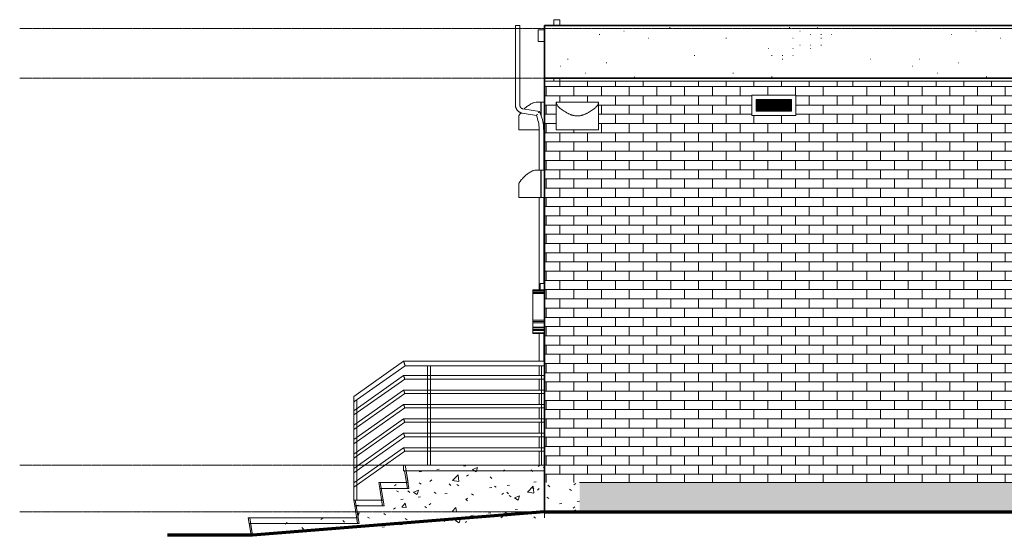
# Model space of a CAD drawing. Header units: inches. Extents: x -634 to 498, y -36 to 183.
# Tile 1 of 16: x -634 to -299, y -24 to 152. Entities that reach past the tile are written whole.
import ezdxf

# ---------------------------------------------------------------- set-up
doc = ezdxf.new("R2010")
doc.units = ezdxf.units.IN
doc.header["$MEASUREMENT"] = 0
doc.linetypes.add('Center 1_4_', pattern=[0.53125, 0.25, -0.09375, 0.09375, -0.09375])
doc.linetypes.add('Dash', pattern=[0.23622, 0.11811, -0.11811])
for name, color, linetype, lineweight in [('A-AREA', 32, 'Dash', 9), ('A-DETL', 90, 'Continuous', 9), ('A-FLOR', 192, 'Continuous', 9), ('A-FLOR-HRAL', 11, 'Continuous', 9), ('A-FLOR-LEVL', 51, 'Continuous', 9), ('A-GENM', 13, 'Continuous', 9), ('A-WALL', 90, 'Continuous', 9), ('A-WALL-PATT', 111, 'Continuous', 9), ('E-LITE-EQPM', 6, 'Continuous', 9), ('M-EQPM', 90, 'Continuous', 9), ('Q-SPCQ', 2, 'Continuous', 9), ('S-STRS', 90, 'Continuous', 9)]:
    doc.layers.add(name, color=color, linetype=linetype, lineweight=lineweight)
pattern_1 = [(50, (9.514, 47.244), (17.21403, -1.5064), [1.8, -19.8]), (355, (9.514, 47.244), (-3.33025, 18.05295), [1.44, -15.84]), (100.451, (10.949, 47.119), (13.884, 16.54597), [1.53, -16.827]), (46.184, (9.514, 52.044), (25.6134, -3.9723), [2.7, -29.7]), (96.636, (11.65, 51.713), (22.4316, 23.3789), [2.295, -25.241]), (351.184, (9.514, 52.044), (22.4322, 23.3792), [2.16, -23.76]), (21, (11.914, 50.844), (14.3254, -9.66305), [1.8, -19.8]), (326, (11.914, 50.844), (5.83954, 17.404), [1.44, -15.84]), (71.451, (13.108, 50.039), (20.16485, 7.74034), [1.53, -16.827]), (37.5, (9.514, 47.244), (0.291556, 7.98949), [0.792, -14.856, 0.792, -15.288, -15.9]), (37.5, (9.514, 47.244), (0.291556, 7.98949), [-31.728, 0.792, -15.108]), (7.5, (9.514, 47.244), (6.31344, 9.46605), [0.792, -8.376, 0.792, -14.496, -6.06]), (7.5, (9.514, 47.244), (6.31344, 9.46605), [-24.456, 0.792, -5.268]), (327.5, (4.162, 47.244), (12.811496, -0.5414), [0.792, -5.208, 0.792, -17.928, -24.84]), (327.5, (4.162, 47.244), (12.811496, -0.5414), [-24.72, 0.792, -24.048]), (317.5, (1.762, 47.244), (13.99621, 2.40248), [0.792, -7.008, 0.792, -11.64, -17.64]), (317.5, (1.762, 47.244), (13.99621, 2.40248), [-20.232, 0.792, -16.848])]

# ---------------------------------------------------------------- blocks, each defined once
blk = doc.blocks.new('Railing - 25mm-3958369-Left')
at = {"layer": 'A-FLOR-HRAL'}
for p, q in [((-495.36, 33.86), (-495.36, 0)), ((-494.87, 33.86), (-495.36, 33.86)), ((-494.38, 33.86), (-494.87, 33.86)), ((-494.38, 0), (-494.38, 33.86))]:
    blk.add_line(p, q, dxfattribs=at)
blk = doc.blocks.new('Railing - 25mm-5568754-Left')
at = {"layer": 'A-FLOR-HRAL'}
for p, q in [((-520.5, 21.51), (-520.5, -12)), ((-519.52, -12), (-519.52, 22.2))]:
    blk.add_line(p, q, dxfattribs=at)
at = {"layer": 'A-FLOR-HRAL', "flags": 128}
for points in [[(-520.01, 21.85), (-520.22, 21.7), (-520.39, 21.58), (-520.49, 21.51), (-520.5, 21.51)], [(-519.52, 22.2), (-519.53, 22.19), (-519.62, 22.12), (-519.79, 22), (-520.01, 21.85)]]:
    blk.add_lwpolyline(points, dxfattribs=at)
blk = doc.blocks.new('Railing - 25mm-V2-Left')
at = {"layer": 'A-FLOR-HRAL'}
for p, q in [((-456.48, 33.86), (-456.48, 0)), ((-455.99, 33.86), (-456.48, 33.86)), ((-455.5, 33.86), (-455.99, 33.86))]:
    blk.add_line(p, q, dxfattribs=at)
blk = doc.blocks.new('Railing - Railing-5510912-Left')
at = {"layer": 'A-FLOR-HRAL'}
for p, q in [((-503.5, 30.51), (-520.5, 18.51)), ((-455.5, 30.51), (-503.5, 30.51)), ((-520.5, 17.07), (-503.13, 29.33)), ((-503.13, 29.33), (-455.5, 29.33)), ((-503.5, 25.59), (-520.5, 13.59)), ((-520.5, 12.14), (-503.13, 24.41)), ((-455.5, 25.59), (-503.5, 25.59)), ((-503.13, 24.41), (-455.5, 24.41)), ((-503.5, 20.67), (-520.5, 8.67)), ((-455.5, 20.67), (-503.5, 20.67)), ((-520.5, 7.22), (-503.13, 19.49)), ((-503.13, 19.49), (-455.5, 19.49)), ((-503.5, 15.75), (-520.5, 3.75)), ((-520.5, 2.3), (-503.13, 14.57)), ((-455.5, 15.75), (-503.5, 15.75)), ((-503.13, 14.57), (-455.5, 14.57)), ((-503.5, 10.83), (-520.5, -1.17)), ((-455.5, 10.83), (-503.5, 10.83)), ((-520.5, -2.62), (-503.13, 9.65)), ((-503.13, 9.65), (-455.5, 9.65)), ((-503.5, 5.91), (-520.5, -6.09)), ((-520.5, -7.54), (-503.13, 4.72)), ((-455.5, 5.91), (-503.5, 5.91)), ((-503.13, 4.72), (-455.5, 4.72))]:
    blk.add_line(p, q, dxfattribs=at)
at = {"layer": 'A-FLOR-HRAL', "flags": 128}
for points in [[(-520.5, 17.79), (-520.5, 17.98), (-520.5, 18.15), (-520.5, 18.3), (-520.5, 18.41), (-520.5, 18.49), (-520.5, 18.51)], [(-520.5, 17.07), (-520.5, 17.09), (-520.5, 17.16), (-520.5, 17.28), (-520.5, 17.43), (-520.5, 17.6), (-520.5, 17.79)], [(-520.5, 12.87), (-520.5, 13.05), (-520.5, 13.23), (-520.5, 13.38), (-520.5, 13.49), (-520.5, 13.57), (-520.5, 13.59)], [(-520.5, 12.14), (-520.5, 12.17), (-520.5, 12.24), (-520.5, 12.36), (-520.5, 12.51), (-520.5, 12.68), (-520.5, 12.87)], [(-520.5, 7.95), (-520.5, 8.13), (-520.5, 8.31), (-520.5, 8.46), (-520.5, 8.57), (-520.5, 8.64), (-520.5, 8.67)], [(-520.5, 7.22), (-520.5, 7.25), (-520.5, 7.32), (-520.5, 7.44), (-520.5, 7.59), (-520.5, 7.76), (-520.5, 7.95)], [(-520.5, 3.03), (-520.5, 3.21), (-520.5, 3.39), (-520.5, 3.54), (-520.5, 3.65), (-520.5, 3.72), (-520.5, 3.75)], [(-520.5, 2.3), (-520.5, 2.33), (-520.5, 2.4), (-520.5, 2.51), (-520.5, 2.66), (-520.5, 2.84), (-520.5, 3.03)], [(-520.5, -1.9), (-520.5, -1.71), (-520.5, -1.53), (-520.5, -1.38), (-520.5, -1.27), (-520.5, -1.2), (-520.5, -1.17)], [(-520.5, -2.62), (-520.5, -2.59), (-520.5, -2.52), (-520.5, -2.41), (-520.5, -2.26), (-520.5, -2.08), (-520.5, -1.9)], [(-520.5, -6.82), (-520.5, -6.63), (-520.5, -6.46), (-520.5, -6.31), (-520.5, -6.19), (-520.5, -6.12), (-520.5, -6.09)], [(-520.5, -7.54), (-520.5, -7.52), (-520.5, -7.44), (-520.5, -7.33), (-520.5, -7.18), (-520.5, -7), (-520.5, -6.82)]]:
    blk.add_lwpolyline(points, dxfattribs=at)
at = {"layer": 'A-FLOR-HRAL'}
for points in [[(-503.5, 30.51), (-503.5, 30.51), (-503.49, 30.47), (-503.45, 30.34), (-503.41, 30.22), (-503.36, 30.08), (-503.33, 29.97), (-503.31, 29.92)], [(-503.5, 25.59), (-503.5, 25.59), (-503.49, 25.55), (-503.45, 25.42), (-503.41, 25.3), (-503.36, 25.15), (-503.33, 25.05), (-503.31, 25)], [(-503.5, 20.67), (-503.5, 20.67), (-503.49, 20.63), (-503.45, 20.5), (-503.41, 20.38), (-503.36, 20.23), (-503.33, 20.13), (-503.31, 20.08)], [(-503.5, 15.75), (-503.5, 15.75), (-503.49, 15.71), (-503.45, 15.58), (-503.41, 15.46), (-503.36, 15.31), (-503.33, 15.21), (-503.31, 15.16)], [(-503.5, 10.83), (-503.5, 10.83), (-503.49, 10.79), (-503.45, 10.66), (-503.41, 10.53), (-503.36, 10.39), (-503.33, 10.29), (-503.31, 10.24)], [(-503.5, 5.91), (-503.5, 5.91), (-503.49, 5.86), (-503.45, 5.74), (-503.41, 5.61), (-503.36, 5.47), (-503.33, 5.37), (-503.31, 5.31)]]:
    blk.add_open_spline(points, degree=3, knots=[0.5, 0.5, 0.5, 0.5, 0.6666667, 0.75, 0.8333333, 0.9166667, 1, 1, 1, 1], dxfattribs=at)
for points in [[(-503.31, 29.92), (-503.3, 29.87), (-503.26, 29.77), (-503.22, 29.62), (-503.18, 29.5), (-503.15, 29.4), (-503.13, 29.34), (-503.13, 29.33), (-503.13, 29.33)], [(-503.31, 25), (-503.3, 24.95), (-503.26, 24.85), (-503.22, 24.7), (-503.18, 24.58), (-503.15, 24.48), (-503.13, 24.42), (-503.13, 24.41), (-503.13, 24.41)], [(-503.31, 20.08), (-503.3, 20.03), (-503.26, 19.92), (-503.22, 19.78), (-503.18, 19.66), (-503.15, 19.56), (-503.13, 19.5), (-503.13, 19.49), (-503.13, 19.49)], [(-503.31, 15.16), (-503.3, 15.11), (-503.26, 15), (-503.22, 14.86), (-503.18, 14.74), (-503.15, 14.64), (-503.13, 14.58), (-503.13, 14.57), (-503.13, 14.57)], [(-503.31, 10.24), (-503.3, 10.18), (-503.26, 10.08), (-503.22, 9.94), (-503.18, 9.81), (-503.15, 9.72), (-503.13, 9.66), (-503.13, 9.65), (-503.13, 9.65)], [(-503.31, 5.31), (-503.3, 5.26), (-503.26, 5.16), (-503.22, 5.02), (-503.18, 4.89), (-503.15, 4.8), (-503.13, 4.74), (-503.13, 4.72), (-503.13, 4.72)]]:
    blk.add_open_spline(points, degree=3, dxfattribs=at)
for name in ['Railing - 25mm-3958369-Left', 'Railing - 25mm-V2-Left', 'Railing - 25mm-5568754-Left']:
    blk.add_blockref(name, (0, 0))
blk = doc.blocks.new('Top Rail Type - Top Rail_Internal_-5510999-Left')
at = {"layer": 'A-FLOR-HRAL'}
for p, q in [((-503.5, 35.43), (-520.5, 23.43)), ((-520.5, 21.51), (-503, 33.86)), ((-455.5, 35.43), (-503.5, 35.43)), ((-503, 33.86), (-455.5, 33.86))]:
    blk.add_line(p, q, dxfattribs=at)
at = {"layer": 'A-FLOR-HRAL', "flags": 128}
for points in [[(-520.5, 22.47), (-520.5, 22.72), (-520.5, 22.95), (-520.5, 23.15), (-520.5, 23.3), (-520.5, 23.4), (-520.5, 23.43)], [(-520.5, 21.51), (-520.5, 21.54), (-520.5, 21.63), (-520.5, 21.79), (-520.5, 21.99), (-520.5, 22.22), (-520.5, 22.47)]]:
    blk.add_lwpolyline(points, dxfattribs=at)
at = {"layer": 'A-FLOR-HRAL'}
blk.add_open_spline([(-503.25, 34.65), (-503.27, 34.71), (-503.32, 34.85), (-503.38, 35.04), (-503.43, 35.21), (-503.47, 35.34), (-503.49, 35.41), (-503.5, 35.43), (-503.5, 35.43)], degree=3, dxfattribs=at)
blk.add_open_spline([(-503, 33.86), (-503, 33.86), (-503.02, 33.91), (-503.07, 34.08), (-503.12, 34.25), (-503.18, 34.44), (-503.23, 34.58), (-503.25, 34.65)], degree=3, knots=[0.5, 0.5, 0.5, 0.5, 0.6666667, 0.75, 0.8333333, 0.9166667, 1, 1, 1, 1], dxfattribs=at)
blk = doc.blocks.new('Exterior Commercial Surface Lighting - Exterior_Wall_Mounted_Light_Fixture_-_Lithonia_TWR1S_3416-5532570-Left')
at = {"layer": 'E-LITE-EQPM'}
for p, q in [((-458.3, 100.69), (-458.21, 100.69)), ((-458.21, 100.69), (-456.75, 100.69)), ((-456.75, 91.31), (-456.75, 100.69)), ((-456.62, 100.69), (-455.5, 100.69)), ((-456.62, 91.31), (-456.62, 100.69)), ((-464.25, 96.03), (-464.25, 91.31)), ((-462.53, 91.31), (-464.25, 91.31)), ((-459.25, 91.31), (-462.53, 91.31)), ((-456.75, 91.31), (-459.25, 91.31)), ((-455.5, 91.31), (-456.62, 91.31))]:
    blk.add_line(p, q, dxfattribs=at)
blk.add_arc((-458.3, 97.88), 2.81, 90, 109.8176, dxfattribs=at)
blk.add_open_spline([(-462.53, 98.28), (-462.68, 98.13), (-462.96, 97.83), (-463.27, 97.47), (-463.49, 97.19), (-463.64, 96.98), (-463.77, 96.79), (-463.89, 96.61), (-463.98, 96.47), (-464.04, 96.37), (-464.09, 96.31), (-464.12, 96.25), (-464.17, 96.17), (-464.21, 96.1), (-464.24, 96.04), (-464.25, 96.03), (-464.25, 96.03)], degree=3, knots=[0, 0, 0, 0, 0.0714286, 0.1428571, 0.1785714, 0.2142857, 0.25, 0.2857143, 0.3214286, 0.3392857, 0.3571429, 0.375, 0.3928571, 0.4285714, 0.4642857, 0.5, 0.5, 0.5, 0.5], dxfattribs=at)
for points in [[(-459.49, 100.42), (-459.7, 100.32), (-460.12, 100.11), (-460.7, 99.76), (-461.24, 99.4), (-461.73, 99.02), (-462.16, 98.64), (-462.41, 98.4), (-462.53, 98.28)], [(-459.25, 100.52), (-459.29, 100.51), (-459.37, 100.47), (-459.45, 100.44), (-459.49, 100.42)]]:
    blk.add_open_spline(points, degree=3, dxfattribs=at)
blk = doc.blocks.new('Exhaust Vent - Exhaust Vent-5532712-Left')
at = {"layer": 'M-EQPM'}
for p in [(-457, 59.75), (-455.5, 61.92)]:
    blk.add_line(p, (-457, 61.92), dxfattribs=at)
blk = doc.blocks.new('Exterior Commercial Surface Lighting - Exterior_Wall_Mounted_Light_Fixture_-_Lithonia_TWR1S_3416-5532845-Left')
at = {"layer": 'E-LITE-EQPM'}
for p, q in [((-458.3, 123.8), (-458.21, 123.8)), ((-458.21, 123.8), (-456.75, 123.8)), ((-456.75, 119.56), (-456.75, 123.8)), ((-456.62, 123.8), (-455.5, 123.8)), ((-456.62, 119.22), (-456.62, 123.8)), ((-464.25, 119.15), (-464.25, 114.43)), ((-462.53, 114.43), (-464.25, 114.43)), ((-459.25, 114.43), (-462.53, 114.43)), ((-457.28, 114.43), (-459.25, 114.43)), ((-455.5, 114.43), (-455.73, 114.43))]:
    blk.add_line(p, q, dxfattribs=at)
blk.add_arc((-458.3, 121), 2.81, 90, 109.8176, dxfattribs=at)
for points, knots in [([(-459.49, 123.54), (-459.7, 123.44), (-460.12, 123.23), (-460.7, 122.88), (-461.24, 122.51), (-461.73, 122.14), (-462.12, 121.79), (-462.34, 121.59), (-462.42, 121.51)], [0, 0, 0, 0, 0.1666667, 0.3333333, 0.5, 0.6666667, 0.8333333, 0.9497603, 0.9497603, 0.9497603, 0.9497603]), ([(-463.55, 120.22), (-463.58, 120.18), (-463.66, 120.07), (-463.77, 119.91), (-463.89, 119.73), (-463.98, 119.59), (-464.04, 119.49), (-464.09, 119.42), (-464.12, 119.36), (-464.17, 119.29), (-464.21, 119.21), (-464.24, 119.16), (-464.25, 119.15), (-464.25, 119.15)], [0.1934118, 0.1934118, 0.1934118, 0.1934118, 0.2142857, 0.25, 0.2857143, 0.3214286, 0.3392857, 0.3571429, 0.375, 0.3928571, 0.4285714, 0.4642857, 0.5, 0.5, 0.5, 0.5])]:
    blk.add_open_spline(points, degree=3, knots=knots, dxfattribs=at)
blk.add_open_spline([(-459.25, 123.64), (-459.29, 123.62), (-459.37, 123.59), (-459.45, 123.56), (-459.49, 123.54)], degree=3, dxfattribs=at)
blk = doc.blocks.new('Downspout - Downspout_4650-5603892-Left')
at = {"layer": 'Q-SPCQ'}
for p, q in [((-465.37, 150), (-465.37, 122.81)), ((-465.37, 150), (-464.87, 150)), ((-464.87, 150), (-464.37, 150)), ((-464.37, 150), (-463.87, 150)), ((-463.87, 122.81), (-463.87, 150)), ((-457.16, 120.68), (-462.82, 121.57)), ((-463.05, 120.09), (-458.22, 119.33)), ((-457.25, 114.07), (-457.25, 100.69)), ((-455.75, 100.69), (-455.75, 114.07)), ((-457.25, 91.31), (-457.25, 59.75)), ((-455.75, 61.92), (-455.75, 91.31)), ((-457.25, 44.88), (-457.25, 35.43)), ((-455.75, 35.43), (-455.75, 44.88)), ((-457.25, 33.86), (-457.25, 30.51)), ((-457.25, 29.33), (-457.25, 25.59)), ((-457.25, 24.41), (-457.25, 20.67)), ((-457.25, 19.49), (-457.25, 15.75)), ((-457.25, 14.57), (-457.25, 10.83)), ((-457.25, 9.65), (-457.25, 5.9)), ((-457.25, 4.72), (-457.25, 0))]:
    blk.add_line(p, q, dxfattribs=at)
at = {"layer": 'Q-SPCQ', "flags": 128}
for points in [[(-465.37, 122.81), (-465.37, 122.7), (-465.36, 122.59), (-465.35, 122.48), (-465.34, 122.37), (-465.32, 122.26), (-465.29, 122.15), (-465.26, 122.05), (-465.23, 121.94), (-465.19, 121.84), (-465.15, 121.74), (-465.11, 121.64), (-465.06, 121.54), (-465.01, 121.44), (-464.95, 121.35), (-464.89, 121.25), (-464.83, 121.16), (-464.76, 121.08), (-464.69, 120.99), (-464.61, 120.91), (-464.54, 120.83), (-464.46, 120.76), (-464.37, 120.69), (-464.29, 120.62), (-464.2, 120.55), (-464.11, 120.49), (-464.01, 120.44), (-463.92, 120.38), (-463.82, 120.33), (-463.72, 120.29), (-463.62, 120.24), (-463.51, 120.21), (-463.41, 120.17), (-463.3, 120.14), (-463.2, 120.12), (-463.09, 120.1), (-463.05, 120.09)], [(-462.82, 121.57), (-462.87, 121.58), (-462.91, 121.59), (-462.96, 121.6), (-463.01, 121.62), (-463.06, 121.64), (-463.1, 121.65), (-463.15, 121.67), (-463.19, 121.7), (-463.24, 121.72), (-463.28, 121.75), (-463.32, 121.77), (-463.36, 121.8), (-463.4, 121.83), (-463.44, 121.86), (-463.48, 121.9), (-463.51, 121.93), (-463.55, 121.97), (-463.58, 122.01), (-463.61, 122.05), (-463.64, 122.09), (-463.67, 122.13), (-463.7, 122.17), (-463.72, 122.21), (-463.74, 122.26), (-463.77, 122.3), (-463.78, 122.35), (-463.8, 122.4), (-463.82, 122.45), (-463.83, 122.49), (-463.84, 122.54), (-463.85, 122.59), (-463.86, 122.64), (-463.87, 122.69), (-463.87, 122.74), (-463.87, 122.79), (-463.87, 122.81)], [(-458.22, 119.33), (-458.02, 118.77), (-457.84, 118.21), (-457.69, 117.64), (-457.56, 117.07), (-457.45, 116.49), (-457.37, 115.91), (-457.3, 115.33), (-457.27, 114.74), (-457.25, 114.15), (-457.25, 114.07)], [(-455.75, 114.07), (-455.76, 114.72), (-455.8, 115.37), (-455.87, 116.01), (-455.96, 116.65), (-456.07, 117.29), (-456.21, 117.92), (-456.38, 118.55), (-456.57, 119.17), (-456.79, 119.78), (-457.03, 120.38), (-457.16, 120.68)]]:
    blk.add_lwpolyline(points, dxfattribs=at)
at = {"layer": 'Q-SPCQ'}
for points, knots in [([(-458.22, 119.33), (-458.22, 119.33), (-458.21, 119.33), (-458.19, 119.37), (-458.16, 119.4), (-458.13, 119.43), (-458.11, 119.47), (-458.07, 119.51), (-458.04, 119.55), (-458, 119.6), (-457.94, 119.68), (-457.89, 119.74), (-457.86, 119.78)], [0, 0, 0, 0, 0.142857, 0.285714, 0.357143, 0.428571, 0.5, 0.571429, 0.642857, 0.714286, 0.857143, 1, 1, 1, 1]), ([(-457.51, 120.23), (-457.48, 120.26), (-457.43, 120.32), (-457.37, 120.4), (-457.33, 120.45), (-457.3, 120.5), (-457.27, 120.53), (-457.23, 120.57), (-457.21, 120.61), (-457.19, 120.63), (-457.17, 120.66), (-457.16, 120.68), (-457.16, 120.68)], [0, 0, 0, 0, 0.142857, 0.285714, 0.357143, 0.428571, 0.5, 0.571429, 0.678571, 0.732143, 0.785714, 1, 1, 1, 1])]:
    blk.add_open_spline(points, degree=3, knots=knots, dxfattribs=at)
blk = doc.blocks.new('Exterior Commercial Surface Lighting - Exterior_Wall_Mounted_Light_Fixture_-_Lithonia_TWR1S_3416-5604647-Left')
at = {"layer": 'E-LITE-EQPM'}
for p, q in [((-437.06, 123.81), (-451.44, 123.81)), ((-451.44, 123.64), (-451.44, 123.81)), ((-451.44, 123.64), (-451.44, 114.43)), ((-437.06, 123.81), (-437.06, 123.64)), ((-437.06, 114.43), (-437.06, 123.64)), ((-449.73, 114.43), (-451.44, 114.43)), ((-438.77, 114.43), (-449.73, 114.43)), ((-437.06, 114.43), (-438.77, 114.43))]:
    blk.add_line(p, q, dxfattribs=at)
for points in [[(-451.43, 123.54), (-451.43, 123.56), (-451.44, 123.59), (-451.44, 123.63), (-451.44, 123.64)], [(-449.73, 121.4), (-449.89, 121.52), (-450.2, 121.76), (-450.6, 122.14), (-450.93, 122.52), (-451.18, 122.88), (-451.36, 123.23), (-451.42, 123.44), (-451.43, 123.54)], [(-437.07, 123.54), (-437.08, 123.44), (-437.14, 123.23), (-437.32, 122.88), (-437.57, 122.52), (-437.9, 122.14), (-438.3, 121.76), (-438.61, 121.52), (-438.77, 121.4)], [(-437.06, 123.64), (-437.06, 123.63), (-437.06, 123.59), (-437.07, 123.56), (-437.07, 123.54)]]:
    blk.add_open_spline(points, degree=3, dxfattribs=at)
blk.add_open_spline([(-438.77, 121.4), (-438.99, 121.25), (-439.43, 120.95), (-440.01, 120.59), (-440.5, 120.31), (-440.87, 120.1), (-441.26, 119.91), (-441.65, 119.73), (-441.99, 119.59), (-442.27, 119.5), (-442.48, 119.43), (-442.69, 119.37), (-442.98, 119.29), (-443.35, 119.22), (-443.8, 119.16), (-444.25, 119.14), (-444.7, 119.16), (-445.15, 119.22), (-445.52, 119.29), (-445.81, 119.37), (-446.02, 119.43), (-446.23, 119.49), (-446.51, 119.59), (-446.85, 119.73), (-447.24, 119.91), (-447.63, 120.1), (-448, 120.31), (-448.49, 120.59), (-449.07, 120.95), (-449.51, 121.25), (-449.73, 121.4)], degree=3, knots=[0, 0, 0, 0, 0.071429, 0.142857, 0.178571, 0.214286, 0.25, 0.285714, 0.321429, 0.339286, 0.357143, 0.375, 0.392857, 0.428571, 0.464286, 0.5, 0.535714, 0.571429, 0.607143, 0.625, 0.642857, 0.660714, 0.678571, 0.714286, 0.75, 0.785714, 0.821429, 0.857143, 0.928571, 1, 1, 1, 1], dxfattribs=at)
blk = doc.blocks.new('Exhaust Vent - Exhaust Vent-5604648-Left')
at = {"layer": 'M-EQPM'}
for p, q in [((-369.75, 126.27), (-384.75, 126.27)), ((-384.75, 126.27), (-384.75, 119.27)), ((-383.25, 124.77), (-371.25, 124.77)), ((-383.25, 120.77), (-383.25, 124.77)), ((-371.25, 124.51), (-383.25, 124.51)), ((-383.25, 124.24), (-371.25, 124.24)), ((-371.25, 124.77), (-371.25, 120.77)), ((-369.75, 119.27), (-369.75, 126.27)), ((-371.25, 123.97), (-383.25, 123.97)), ((-383.25, 123.71), (-371.25, 123.71)), ((-371.25, 123.44), (-383.25, 123.44)), ((-383.25, 123.17), (-371.25, 123.17)), ((-371.25, 122.91), (-383.25, 122.91)), ((-383.25, 122.64), (-371.25, 122.64)), ((-371.25, 122.37), (-383.25, 122.37)), ((-383.25, 122.11), (-371.25, 122.11)), ((-371.25, 121.84), (-383.25, 121.84)), ((-383.25, 121.57), (-371.25, 121.57)), ((-371.25, 121.31), (-383.25, 121.31)), ((-383.25, 121.04), (-371.25, 121.04)), ((-384.75, 119.27), (-369.75, 119.27)), ((-371.25, 120.77), (-383.25, 120.77))]:
    blk.add_line(p, q, dxfattribs=at)
blk = doc.blocks.new('Downspout - Downspout_4650-5603893-Left')
at = {"layer": 'Q-SPCQ'}
for p, q in [((-452.25, 152), (-452.25, 150)), ((-452.25, 152), (-451.75, 152)), ((-451.75, 152), (-450.75, 152)), ((-450.75, 152), (-450.25, 152)), ((-450.25, 150), (-450.25, 152)), ((-452.25, 132), (-452.25, 131)), ((-450.25, 131), (-450.25, 132))]:
    blk.add_line(p, q, dxfattribs=at)
blk = doc.blocks.new('Signage - Signage-5643857-Left')
at = {"layer": 'A-GENM'}
for p, q in [((-459.5, 59.7), (-459.5, 59.75)), ((-455.5, 59.75), (-459.5, 59.75)), ((-459.5, 59.37), (-459.5, 59.7)), ((-455.5, 59.7), (-459.5, 59.7)), ((-459.5, 58.88), (-459.5, 59.37)), ((-455.5, 59.37), (-459.5, 59.37)), ((-459.5, 58.5), (-459.5, 58.88)), ((-455.5, 58.88), (-459.5, 58.88)), ((-459.5, 49.6), (-459.5, 58.5)), ((-459.5, 58.5), (-455.5, 58.5)), ((-459.5, 49.45), (-459.5, 49.6)), ((-459.5, 48.95), (-459.5, 49.45)), ((-455.5, 49.45), (-459.5, 49.45)), ((-459.5, 48.58), (-459.5, 48.95)), ((-455.5, 48.95), (-459.5, 48.95)), ((-459.5, 47.05), (-459.5, 48.58)), ((-455.5, 48.58), (-459.5, 48.58)), ((-459.5, 46.78), (-459.5, 47.05)), ((-455.5, 47.05), (-459.5, 47.05)), ((-459.5, 46.21), (-459.5, 46.78)), ((-455.5, 46.78), (-459.5, 46.78)), ((-459.5, 45.95), (-459.5, 46.21)), ((-455.5, 46.21), (-459.5, 46.21)), ((-459.5, 45.15), (-459.5, 45.95)), ((-455.5, 45.95), (-459.5, 45.95)), ((-459.5, 44.88), (-459.5, 45.15)), ((-455.5, 45.15), (-459.5, 45.15)), ((-455.5, 44.88), (-459.5, 44.88))]:
    blk.add_line(p, q, dxfattribs=at)
blk = doc.blocks.new('Roof Scupper - Roof Scupper-4900939-Left')
at = {"layer": 'A-GENM'}
for p, q in [((-457.62, 144.5), (-457.62, 148.5)), ((-455.5, 148.5), (-457.62, 148.5)), ((-457.62, 144.5), (-455.5, 144.5))]:
    blk.add_line(p, q, dxfattribs=at)

msp = doc.modelspace()

# ---------------------------------------------------------------- hatches: boundary and pattern name
at = {"layer": 'A-WALL-PATT'}
h = msp.add_hatch(dxfattribs=at)
h.set_pattern_fill('FP_6', color=256, style=0, pattern_type=2)
h.set_pattern_definition([(0, (89.91, 88.04), (0, 120), [0.158, -119.842]), (0, (26.31, 50.84), (0, 120), [0.158, -119.842]), (0, (63.51, 48.44), (0, 120), [0.158, -119.842]), (0, (92.31, 79.64), (0, 120), [0.158, -119.842]), (0, (75.51, 139.64), (0, 120), [0.158, -119.842]), (0, (15.51, 138.44), (0, 120), [0.158, -119.842]), (0, (39.51, 106.04), (0, 120), [0.158, -119.842]), (0, (45.51, 101.24), (0, 120), [0.158, -119.842]), (0, (109.11, 113.24), (0, 120), [0.158, -119.842]), (0, (112.71, 112.04), (0, 120), [0.158, -119.842]), (0, (112.71, 113.24), (0, 120), [0.158, -119.842]), (0, (116.31, 113.24), (0, 120), [0.158, -119.842]), (0, (92.31, 115.64), (0, 120), [0.158, -119.842]), (0, (95.91, 114.44), (0, 120), [0.158, -119.842]), (0, (95.91, 115.64), (0, 120), [0.158, -119.842]), (0, (99.51, 115.64), (0, 120), [0.158, -119.842]), (0, (103.11, 109.64), (0, 120), [0.158, -119.842]), (0, (106.71, 108.44), (0, 120), [0.158, -119.842]), (0, (106.71, 109.64), (0, 120), [0.158, -119.842]), (0, (110.31, 109.64), (0, 120), [0.158, -119.842]), (0, (104.31, 112.04), (0, 120), [0.158, -119.842]), (0, (107.91, 110.84), (0, 120), [0.158, -119.842]), (0, (107.91, 112.04), (0, 120), [0.158, -119.842]), (0, (111.51, 112.04), (0, 120), [0.158, -119.842]), (0, (94.71, 110.84), (0, 120), [0.158, -119.842]), (0, (98.31, 109.64), (0, 120), [0.158, -119.842]), (0, (98.31, 110.84), (0, 120), [0.158, -119.842]), (0, (101.91, 110.84), (0, 120), [0.158, -119.842]), (0, (100.71, 116.84), (0, 120), [0.158, -119.842]), (0, (104.31, 115.64), (0, 120), [0.158, -119.842]), (0, (104.31, 116.84), (0, 120), [0.158, -119.842]), (0, (107.91, 116.84), (0, 120), [0.158, -119.842]), (0, (51.51, 113.24), (0, 120), [0.158, -119.842]), (0, (55.11, 112.04), (0, 120), [0.158, -119.842]), (0, (55.11, 113.24), (0, 120), [0.158, -119.842]), (0, (58.71, 113.24), (0, 120), [0.158, -119.842]), (0, (49.11, 119.24), (0, 120), [0.158, -119.842]), (0, (52.71, 118.04), (0, 120), [0.158, -119.842]), (0, (52.71, 119.24), (0, 120), [0.158, -119.842]), (0, (56.31, 119.24), (0, 120), [0.158, -119.842]), (0, (101.91, 139.64), (0, 120), [0.158, -119.842]), (0, (105.51, 138.44), (0, 120), [0.158, -119.842]), (0, (105.51, 139.64), (0, 120), [0.158, -119.842]), (0, (109.11, 139.64), (0, 120), [0.158, -119.842]), (0, (39.51, 152.84), (0, 120), [0.158, -119.842]), (0, (43.11, 151.64), (0, 120), [0.158, -119.842]), (0, (43.11, 152.84), (0, 120), [0.158, -119.842]), (0, (46.71, 152.84), (0, 120), [0.158, -119.842]), (0, (29.91, 124.04), (0, 120), [0.158, -119.842]), (0, (33.51, 122.84), (0, 120), [0.158, -119.842]), (0, (33.51, 124.04), (0, 120), [0.158, -119.842]), (0, (37.11, 124.04), (0, 120), [0.158, -119.842]), (0, (111.51, 143.24), (0, 120), [0.158, -119.842]), (0, (115.11, 142.04), (0, 120), [0.158, -119.842]), (0, (115.11, 143.24), (0, 120), [0.158, -119.842]), (0, (118.71, 143.24), (0, 120), [0.158, -119.842]), (0, (21.51, 124.04), (0, 120), [0.158, -119.842]), (0, (25.11, 122.84), (0, 120), [0.158, -119.842]), (0, (25.11, 124.04), (0, 120), [0.158, -119.842]), (0, (28.71, 124.04), (0, 120), [0.158, -119.842]), (0, (101.91, 154.04), (0, 120), [0.158, -119.842]), (0, (94.71, 150.44), (0, 120), [0.158, -119.842]), (0, (88.71, 155.24), (0, 120), [0.158, -119.842]), (0, (86.31, 152.84), (0, 120), [0.158, -119.842]), (0, (87.51, 120.44), (0, 120), [0.158, -119.842]), (0, (80.31, 116.84), (0, 120), [0.158, -119.842]), (0, (74.31, 121.64), (0, 120), [0.158, -119.842]), (0, (71.91, 119.24), (0, 120), [0.158, -119.842]), (0, (100.71, 107.24), (0, 120), [0.158, -119.842]), (0, (93.51, 103.64), (0, 120), [0.158, -119.842]), (0, (87.51, 108.44), (0, 120), [0.158, -119.842]), (0, (85.11, 106.04), (0, 120), [0.158, -119.842]), (0, (63.51, 120.44), (0, 120), [0.158, -119.842]), (0, (56.31, 116.84), (0, 120), [0.158, -119.842]), (0, (50.31, 121.64), (0, 120), [0.158, -119.842]), (0, (47.91, 119.24), (0, 120), [0.158, -119.842]), (0, (68.31, 131.24), (0, 120), [0.158, -119.842]), (0, (61.11, 127.64), (0, 120), [0.158, -119.842]), (0, (55.11, 132.44), (0, 120), [0.158, -119.842]), (0, (52.71, 130.04), (0, 120), [0.158, -119.842]), (0, (125.91, 127.64), (0, 120), [0.158, -119.842]), (0, (118.71, 124.04), (0, 120), [0.158, -119.842]), (0, (112.71, 128.84), (0, 120), [0.158, -119.842]), (0, (110.31, 126.44), (0, 120), [0.158, -119.842]), (0, (79.11, 97.64), (0, 120), [0.158, -119.842]), (0, (71.91, 94.04), (0, 120), [0.158, -119.842]), (0, (65.91, 98.84), (0, 120), [0.158, -119.842]), (0, (63.51, 96.44), (0, 120), [0.158, -119.842]), (0, (73.11, 108.44), (0, 120), [0.158, -119.842]), (0, (65.91, 104.84), (0, 120), [0.158, -119.842]), (0, (59.91, 109.64), (0, 120), [0.158, -119.842]), (0, (57.51, 107.24), (0, 120), [0.158, -119.842]), (0, (101.91, 132.44), (0, 120), [0.158, -119.842]), (0, (94.71, 128.84), (0, 120), [0.158, -119.842]), (0, (88.71, 133.64), (0, 120), [0.158, -119.842]), (0, (86.31, 131.24), (0, 120), [0.158, -119.842]), (0, (124.71, 80.84), (0, 120), [0.158, -119.842]), (0, (117.51, 77.24), (0, 120), [0.158, -119.842]), (0, (111.51, 82.04), (0, 120), [0.158, -119.842]), (0, (109.11, 79.64), (0, 120), [0.158, -119.842]), (0, (64.71, 77.24), (0, 120), [0.158, -119.842]), (0, (57.51, 73.64), (0, 120), [0.158, -119.842]), (0, (51.51, 78.44), (0, 120), [0.158, -119.842]), (0, (49.11, 76.04), (0, 120), [0.158, -119.842]), (0, (27.51, 102.44), (0, 120), [0.158, -119.842]), (0, (20.31, 98.84), (0, 120), [0.158, -119.842]), (0, (14.31, 103.64), (0, 120), [0.158, -119.842]), (0, (11.91, 101.24), (0, 120), [0.158, -119.842]), (0, (45.51, 137.24), (0, 120), [0.158, -119.842]), (0, (38.31, 133.64), (0, 120), [0.158, -119.842]), (0, (32.31, 138.44), (0, 120), [0.158, -119.842]), (0, (29.91, 136.04), (0, 120), [0.158, -119.842]), (0, (29.91, 157.64), (0, 120), [0.158, -119.842]), (0, (22.71, 154.04), (0, 120), [0.158, -119.842]), (0, (16.71, 158.84), (0, 120), [0.158, -119.842]), (0, (14.31, 156.44), (0, 120), [0.158, -119.842]), (0, (124.71, 161.24), (0, 120), [0.158, -119.842]), (0, (117.51, 157.64), (0, 120), [0.158, -119.842]), (0, (111.51, 162.44), (0, 120), [0.158, -119.842]), (0, (109.11, 160.04), (0, 120), [0.158, -119.842]), (0, (65.91, 80.84), (0, 120), [0.158, -119.842]), (0, (68.31, 83.24), (0, 120), [0.158, -119.842]), (0, (74.31, 78.44), (0, 120), [0.158, -119.842]), (0, (81.51, 82.04), (0, 120), [0.158, -119.842]), (0, (16.71, 113.24), (0, 120), [0.158, -119.842]), (0, (25.11, 113.24), (0, 120), [0.158, -119.842]), (0, (25.11, 116.84), (0, 120), [0.158, -119.842]), (0, (27.51, 119.24), (0, 120), [0.158, -119.842]), (0, (23.91, 120.44), (0, 120), [0.158, -119.842]), (0, (31.11, 121.64), (0, 120), [0.158, -119.842]), (0, (33.51, 120.44), (0, 120), [0.158, -119.842]), (0, (31.11, 118.04), (0, 120), [0.158, -119.842]), (0, (34.71, 116.84), (0, 120), [0.158, -119.842]), (0, (34.71, 118.04), (0, 120), [0.158, -119.842]), (0, (38.31, 118.04), (0, 120), [0.158, -119.842]), (0, (37.11, 121.64), (0, 120), [0.158, -119.842]), (0, (100.71, 142.04), (0, 120), [0.158, -119.842]), (0, (109.11, 142.04), (0, 120), [0.158, -119.842]), (0, (109.11, 145.64), (0, 120), [0.158, -119.842]), (0, (111.51, 148.04), (0, 120), [0.158, -119.842]), (0, (107.91, 149.24), (0, 120), [0.158, -119.842]), (0, (115.11, 150.44), (0, 120), [0.158, -119.842]), (0, (117.51, 149.24), (0, 120), [0.158, -119.842]), (0, (115.11, 146.84), (0, 120), [0.158, -119.842]), (0, (118.71, 145.64), (0, 120), [0.158, -119.842]), (0, (118.71, 146.84), (0, 120), [0.158, -119.842]), (0, (122.31, 146.84), (0, 120), [0.158, -119.842]), (0, (121.11, 150.44), (0, 120), [0.158, -119.842]), (0, (98.31, 91.64), (0, 120), [0.158, -119.842]), (0, (106.71, 91.64), (0, 120), [0.158, -119.842]), (0, (106.71, 95.24), (0, 120), [0.158, -119.842]), (0, (109.11, 97.64), (0, 120), [0.158, -119.842]), (0, (105.51, 98.84), (0, 120), [0.158, -119.842]), (0, (112.71, 100.04), (0, 120), [0.158, -119.842]), (0, (115.11, 98.84), (0, 120), [0.158, -119.842]), (0, (112.71, 96.44), (0, 120), [0.158, -119.842]), (0, (116.31, 95.24), (0, 120), [0.158, -119.842]), (0, (116.31, 96.44), (0, 120), [0.158, -119.842]), (0, (119.91, 96.44), (0, 120), [0.158, -119.842]), (0, (118.71, 100.04), (0, 120), [0.158, -119.842]), (0, (19.11, 90.44), (0, 120), [0.158, -119.842]), (0, (34.71, 88.04), (0, 120), [0.158, -119.842]), (0, (27.51, 79.64), (0, 120), [0.158, -119.842]), (0, (40.71, 90.44), (0, 120), [0.158, -119.842]), (0, (43.11, 79.64), (0, 120), [0.158, -119.842]), (0, (50.31, 86.84), (0, 120), [0.158, -119.842]), (0, (49.11, 89.24), (0, 120), [0.158, -119.842]), (0, (43.11, 146.84), (0, 120), [0.158, -119.842]), (0, (51.51, 148.04), (0, 120), [0.158, -119.842]), (0, (53.91, 150.44), (0, 120), [0.158, -119.842]), (0, (57.51, 156.44), (0, 120), [0.158, -119.842]), (0, (61.11, 158.84), (0, 120), [0.158, -119.842]), (0, (51.51, 157.64), (0, 120), [0.158, -119.842]), (0, (50.31, 158.84), (0, 120), [0.158, -119.842]), (0, (49.11, 161.24), (0, 120), [0.158, -119.842]), (0, (49.11, 155.24), (0, 120), [0.158, -119.842]), (0, (47.91, 156.44), (0, 120), [0.158, -119.842]), (0, (45.51, 157.64), (0, 120), [0.158, -119.842]), (0, (41.91, 161.24), (0, 120), [0.158, -119.842]), (0, (40.71, 160.04), (0, 120), [0.158, -119.842]), (0, (37.11, 158.84), (0, 120), [0.158, -119.842]), (0, (38.31, 156.44), (0, 120), [0.158, -119.842]), (0, (41.91, 157.64), (0, 120), [0.158, -119.842]), (0, (41.91, 155.24), (0, 120), [0.158, -119.842]), (0, (59.91, 145.64), (0, 120), [0.158, -119.842]), (0, (67.11, 149.24), (0, 120), [0.158, -119.842]), (0, (77.91, 156.44), (0, 120), [0.158, -119.842]), (0, (86.31, 145.64), (0, 120), [0.158, -119.842]), (0, (97.11, 70.04), (0, 120), [0.158, -119.842]), (0, (109.11, 62.84), (0, 120), [0.158, -119.842]), (0, (109.11, 55.64), (0, 120), [0.158, -119.842]), (0, (113.91, 58.04), (0, 120), [0.158, -119.842]), (0, (118.71, 56.84), (0, 120), [0.158, -119.842]), (0, (119.91, 61.64), (0, 120), [0.158, -119.842]), (0, (124.71, 56.84), (0, 120), [0.158, -119.842]), (0, (128.31, 59.24), (0, 120), [0.158, -119.842]), (0, (127.11, 66.44), (0, 120), [0.158, -119.842]), (0, (121.11, 70.04), (0, 120), [0.158, -119.842]), (0, (115.11, 67.64), (0, 120), [0.158, -119.842]), (0, (105.51, 70.04), (0, 120), [0.158, -119.842]), (0, (106.71, 67.64), (0, 120), [0.158, -119.842]), (0, (101.91, 64.04), (0, 120), [0.158, -119.842]), (0, (103.11, 60.44), (0, 120), [0.158, -119.842]), (0, (99.51, 60.44), (0, 120), [0.158, -119.842]), (0, (99.51, 59.24), (0, 120), [0.158, -119.842]), (0, (95.91, 60.44), (0, 120), [0.158, -119.842]), (0, (98.31, 62.84), (0, 120), [0.158, -119.842]), (0, (95.91, 64.04), (0, 120), [0.158, -119.842]), (0, (98.31, 67.64), (0, 120), [0.158, -119.842]), (0, (93.51, 67.64), (0, 120), [0.158, -119.842]), (0, (95.91, 71.24), (0, 120), [0.158, -119.842]), (0, (93.51, 70.04), (0, 120), [0.158, -119.842]), (0, (89.91, 68.84), (0, 120), [0.158, -119.842]), (0, (87.51, 65.24), (0, 120), [0.158, -119.842]), (0, (88.71, 62.84), (0, 120), [0.158, -119.842]), (0, (92.31, 61.64), (0, 120), [0.158, -119.842]), (0, (89.91, 59.24), (0, 120), [0.158, -119.842]), (0, (89.91, 55.64), (0, 120), [0.158, -119.842]), (0, (81.51, 55.64), (0, 120), [0.158, -119.842]), (0, (79.11, 66.44), (0, 120), [0.158, -119.842]), (0, (65.91, 55.64), (0, 120), [0.158, -119.842]), (0, (73.11, 64.04), (0, 120), [0.158, -119.842]), (0, (57.51, 66.44), (0, 120), [0.158, -119.842]), (0, (46.71, 59.24), (0, 120), [0.158, -119.842]), (0, (39.51, 55.64), (0, 120), [0.158, -119.842]), (0, (21.51, 65.24), (0, 120), [0.158, -119.842]), (0, (21.51, 67.64), (0, 120), [0.158, -119.842]), (0, (17.91, 66.44), (0, 120), [0.158, -119.842]), (0, (16.71, 68.84), (0, 120), [0.158, -119.842]), (0, (20.31, 70.04), (0, 120), [0.158, -119.842]), (0, (21.51, 71.24), (0, 120), [0.158, -119.842]), (0, (25.11, 67.64), (0, 120), [0.158, -119.842]), (0, (27.51, 66.44), (0, 120), [0.158, -119.842]), (0, (28.71, 65.24), (0, 120), [0.158, -119.842]), (0, (28.71, 71.24), (0, 120), [0.158, -119.842]), (0, (29.91, 68.84), (0, 120), [0.158, -119.842]), (0, (31.11, 67.64), (0, 120), [0.158, -119.842]), (0, (40.71, 68.84), (0, 120), [0.158, -119.842]), (0, (37.11, 66.44), (0, 120), [0.158, -119.842]), (0, (33.51, 60.44), (0, 120), [0.158, -119.842]), (0, (31.11, 58.04), (0, 120), [0.158, -119.842]), (0, (22.71, 56.84), (0, 120), [0.158, -119.842])])
h.paths.add_polyline_path([(25.869, 132), (33.57, 132), (33.57, 150), (-455.5, 150), (-455.5, 132), (5.043, 132)], flags=0)
h = msp.add_hatch(dxfattribs=at)
h.set_pattern_fill('FP_7', color=256, style=0, pattern_type=2)
h.set_pattern_definition([(0, (-351, 0), (0, 3.15), []), (90, (-351, 0), (-4.724, 3.15), [3.15, -3.15])])
h.paths.add_polyline_path([(-432.303, -6), (-351, -6), (-351, 131), (-455.5, 131), (-455.5, -6), (-443.5, -6)], flags=0)
h.paths.add_polyline_path([(-439.435, 114.433), (-451.438, 114.433), (-451.438, 123.808), (-437.063, 123.766), (-437.07, 114.433), (-438.775, 114.433)], flags=0)
h.paths.add_polyline_path([(-384.75, 119.274), (-384.75, 126.274), (-369.75, 126.274), (-369.75, 119.274), (-383.25, 119.274)], flags=0)
h.paths.add_polyline_path([(-383.25, 120.774), (-371.25, 120.774), (-371.25, 121.041), (-383.25, 121.041)], flags=0)
h.paths.add_polyline_path([(-374.717, 121.308), (-371.25, 121.308), (-371.25, 121.574), (-383.25, 121.574), (-383.25, 121.308), (-379.783, 121.308)], flags=0)
h.paths.add_polyline_path([(-371.25, 121.841), (-371.25, 122.108), (-383.25, 122.108), (-383.25, 121.841), (-372.317, 121.841)], flags=0)
h.paths.add_polyline_path([(-381.65, 122.374), (-371.25, 122.374), (-371.25, 122.641), (-383.25, 122.641), (-383.25, 122.374)], flags=0)
h.paths.add_polyline_path([(-381.117, 122.908), (-371.25, 122.908), (-371.25, 123.174), (-383.25, 123.174), (-383.25, 122.908), (-381.383, 122.908)], flags=0)
h.paths.add_polyline_path([(-373.917, 123.441), (-371.25, 123.441), (-371.25, 123.708), (-383.25, 123.708), (-383.25, 123.441), (-380.583, 123.441)], flags=0)
h.paths.add_polyline_path([(-383.25, 123.974), (-371.25, 123.974), (-371.25, 124.241), (-383.25, 124.241)], flags=0)
h.paths.add_polyline_path([(-383.25, 124.508), (-371.25, 124.508), (-371.25, 124.774), (-383.25, 124.774)], flags=0)
h = msp.add_hatch(dxfattribs=at)
h.set_pattern_fill('FP_4', color=256, style=0, pattern_type=2)
h.set_pattern_definition([(0, (-270, 0), (0, 3.15), []), (90, (-270, 0), (-4.724, 3.15), [3.15, -3.15])])
h.paths.add_polyline_path([(-351, -6), (-270, -6), (-270, 131), (-351, 131)], flags=0)
h = msp.add_hatch(dxfattribs=at)
h.set_pattern_fill('FP_1', color=256, style=0, pattern_type=2)
h.set_pattern_definition(pattern_1)
h.paths.add_polyline_path([(-555.017, -24), (-455.5, -18), (-455.5, 0), (-503.001, 0), (-502.017, -6), (-511.501, -6), (-510.517, -12), (-520.001, -12), (-519.017, -18), (-556.001, -18)], flags=0)
h = msp.add_hatch(dxfattribs=at)
h.set_pattern_fill('FP_1', color=256, style=0, pattern_type=2)
h.set_pattern_definition(pattern_1)
h.paths.add_polyline_path([(-455.5, -16), (-443.5, -16), (-443.5, -6), (-455.5, -6), (-455.5, -14.941)], flags=0)
h = msp.add_hatch(dxfattribs=at)
h.set_pattern_fill('FP_1', color=256, style=0, pattern_type=2)
h.set_pattern_definition(pattern_1)
h.paths.add_polyline_path([(-57.435, -16), (37.07, -16), (37.07, -6), (-443.5, -6), (-443.5, -16), (-140.739, -16)], flags=0)

# ---------------------------------------------------------------- linework, layer by layer
at = {"layer": 'A-AREA'}
for p, q in [((-518.835, 0), (-519.52, 0)), ((-511.866, 0), (-516.79, 0)), ((-503.5, 0), (-509.818, 0))]:
    msp.add_line(p, q, dxfattribs=at)
at = {"layer": 'A-DETL', "lineweight": 35}
for p, q in [((-455.5, 150), (33.5, 150)), ((-455.5, 132), (-455.5, 150)), ((33.5, 132), (-455.5, 132)), ((-455.5, 132), (-455.5, -16)), ((37.07, 132), (-455.5, 132)), ((-455.5, -16), (37.07, -16))]:
    msp.add_line(p, q, dxfattribs=at)
at = {"layer": 'A-DETL', "lineweight": 70}
for p, q in [((-455.5, -16), (-555.017, -24)), ((-455.5, -16), (388.5, -16)), ((-555.017, -24), (-584.017, -24))]:
    msp.add_line(p, q, dxfattribs=at)
at = {"layer": 'A-FLOR'}
for p, q in [((-503.5, 0), (-503.001, 0)), ((-503.5, 0), (-503.5, -2)), ((-455.5, -2), (-503.5, -2))]:
    msp.add_line(p, q, dxfattribs=at)
at = {"layer": 'A-FLOR-LEVL', "linetype": 'Center 1_4_'}
for p, q in [((-634.43, 149), (497.876, 149)), ((-634.43, 132), (396.44, 132)), ((-634.43, 0), (497.876, 0)), ((-634.43, -16), (413.629, -16))]:
    msp.add_line(p, q, dxfattribs=at)
at = {"layer": 'A-WALL'}
for p, q in [((33.57, 150), (-455.5, 150)), ((-455.5, 150), (-455.5, 132)), ((-455.5, 132), (327.5, 132)), ((279.3, 131), (-455.5, 131)), ((-455.5, 131), (-455.5, -18)), ((-503.001, 0), (-502.017, -6)), ((-455.5, 0), (-503.001, 0)), ((-502.017, -6), (-511.501, -6)), ((-511.501, -6), (-510.517, -12)), ((37.07, -6), (-443.5, -6)), ((-510.517, -12), (-520.001, -12)), ((-520.001, -12), (-519.017, -18)), ((-455.5, -16), (-422.328, -16)), ((-519.017, -18), (-556.001, -18)), ((-556.001, -18), (-555.017, -24))]:
    msp.add_line(p, q, dxfattribs=at)
at = {"layer": 'S-STRS'}
for p, q in [((-503.177, -1.969), (-502.193, -7.969)), ((-502.678, -1.969), (-503.177, -1.969)), ((-501.694, -7.969), (-502.678, -1.969)), ((-512, -6), (-502.516, -6)), ((-512, -6), (-511.677, -7.969)), ((-502.193, -7.969), (-502.516, -6)), ((-511.677, -7.969), (-510.693, -13.969)), ((-511.178, -7.969), (-511.677, -7.969)), ((-502.193, -7.969), (-511.677, -7.969)), ((-510.194, -13.969), (-511.178, -7.969)), ((-502.193, -7.969), (-501.694, -7.969)), ((-520.5, -12), (-511.016, -12)), ((-520.5, -12), (-520.177, -13.969)), ((-510.693, -13.969), (-511.016, -12)), ((-520.177, -13.969), (-519.193, -19.969)), ((-519.678, -13.969), (-520.177, -13.969)), ((-510.693, -13.969), (-520.177, -13.969)), ((-518.694, -19.969), (-519.678, -13.969)), ((-510.693, -13.969), (-510.194, -13.969)), ((-556.5, -18), (-519.516, -18)), ((-556.5, -18), (-556.177, -19.969)), ((-519.193, -19.969), (-556.177, -19.969)), ((-556.177, -19.969), (-555.516, -24)), ((-555.678, -19.969), (-556.177, -19.969)), ((-555.017, -24), (-555.678, -19.969)), ((-519.516, -18), (-519.193, -19.969)), ((-519.193, -19.969), (-518.694, -19.969)), ((-555.516, -24), (-555.017, -24))]:
    msp.add_line(p, q, dxfattribs=at)

# ---------------------------------------------------------------- block references
at = {"layer": 'A-FLOR-HRAL'}
for name in ['Top Rail Type - Top Rail_Internal_-5510999-Left', 'Railing - Railing-5510912-Left']:
    msp.add_blockref(name, (0, 0), dxfattribs=at)
at = {"layer": 'A-GENM'}
for name in ['Roof Scupper - Roof Scupper-4900939-Left', 'Signage - Signage-5643857-Left']:
    msp.add_blockref(name, (0, 0), dxfattribs=at)
at = {"layer": 'E-LITE-EQPM'}
for name in ['Exterior Commercial Surface Lighting - Exterior_Wall_Mounted_Light_Fixture_-_Lithonia_TWR1S_3416-5532845-Left', 'Exterior Commercial Surface Lighting - Exterior_Wall_Mounted_Light_Fixture_-_Lithonia_TWR1S_3416-5604647-Left', 'Exterior Commercial Surface Lighting - Exterior_Wall_Mounted_Light_Fixture_-_Lithonia_TWR1S_3416-5532570-Left']:
    msp.add_blockref(name, (0, 0), dxfattribs=at)
at = {"layer": 'M-EQPM'}
for name in ['Exhaust Vent - Exhaust Vent-5604648-Left', 'Exhaust Vent - Exhaust Vent-5532712-Left']:
    msp.add_blockref(name, (0, 0), dxfattribs=at)
at = {"layer": 'Q-SPCQ'}
for name in ['Downspout - Downspout_4650-5603893-Left', 'Downspout - Downspout_4650-5603892-Left']:
    msp.add_blockref(name, (0, 0), dxfattribs=at)

doc.saveas('drawing.dxf')
